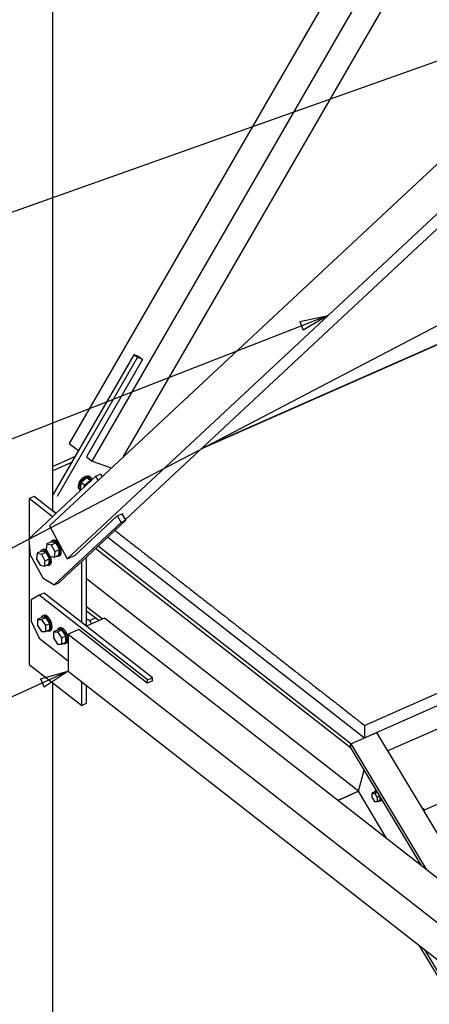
# Paper-space layout 'A0 Advance Steel' of a CAD drawing. Header units: millimetres. Extents: x 292 to 712, y 182 to 776.
# Tile 6 of 61: x 387 to 402, y 379 to 414. Entities that reach past the tile are written whole.
import ezdxf

# ---------------------------------------------------------------- set-up
doc = ezdxf.new("R2010")
doc.units = ezdxf.units.MM
doc.layers.get('0').update_dxf_attribs({"linetype": 'CONTINUOUS'})
for name, color, linetype in [('AS_Belki', 145, 'CONTINUOUS'), ('AS_Blachy', 30, 'CONTINUOUS'), ('AS_Kraty', 9, 'CONTINUOUS'), ('AS_Schody', 253, 'CONTINUOUS'), ('AS_Sruby', 9, 'CONTINUOUS')]:
    doc.layers.add(name, color=color, linetype=linetype)

psp = doc.layouts.new('A0 Advance Steel')

# ---------------------------------------------------------------- hatches: boundary and pattern name
at = {"layer": 'AS_Kraty', "extrusion": (-7.623296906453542e-17, 0.8093309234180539, 0.5873529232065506)}
h = psp.add_hatch(dxfattribs=at)
h.set_pattern_fill('GRATE', color=9, scale=0.26666666, angle=36.09333730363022, style=0)
h.set_pattern_definition([(36.09333730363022, (-403.1707557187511, -32683.15954498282), (-0.1246933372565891, 0.1710390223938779), []), (126.0933373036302, (-403.1707557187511, -32683.15954498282), (-0.6841560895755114, -0.4987733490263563), [])])
h.paths.add_polyline_path([(-413.638742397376, -32680.64989987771), (-413.5596798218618, -32680.75510178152), (-414.0759997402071, -32681.21401925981), (-414.0759997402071, -32687.31918809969), (-414.0732288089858, -32687.39967035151), (-414.0399984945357, -32687.45794673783), (-407.4722477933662, -32696.19710072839), (-403.946099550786, -32693.54708876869), (-403.6257005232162, -32693.97345585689), (-396.2912513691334, -32688.46138528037), (-393.4843058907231, -32686.33252313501), (-390.8923677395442, -32682.21534909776), (-390.8724802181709, -32682.11834817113), (-390.7903777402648, -32681.9759904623), (-390.5023848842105, -32681.51852709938), (-390.5299583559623, -32681.45612659), (-399.258066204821, -32669.84236676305)], flags=0)
at = {"layer": 'AS_Kraty', "extrusion": (-7.623296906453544e-17, 0.8093309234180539, 0.5873529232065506)}
h = psp.add_hatch(dxfattribs=at)
h.set_pattern_fill('GRATE', color=9, scale=0.26666666, angle=36.92602040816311, style=0)
h.set_pattern_definition([(36.9260204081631, (-406.6434140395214, -32674.21898314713), (-0.1271658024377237, 0.1692088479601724), []), (126.9260204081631, (-406.6434140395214, -32674.21898314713), (-0.6768353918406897, -0.5086632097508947), [])])
h.paths.add_polyline_path([(-411.9653748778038, -32680.38686561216), (-400.098560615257, -32671.46857943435), (-401.2830771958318, -32668.10565474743), (-401.3214532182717, -32668.05110076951), (-401.36150544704, -32667.99780654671), (-414.0881425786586, -32677.56227697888)], flags=0)

# ---------------------------------------------------------------- linework, layer by layer
at = {"color": 0, "linetype": 'ByBlock', "lineweight": -2}
for p, q in [((396.9830424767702, 403.2969321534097), (397.9751326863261, 403.5055820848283)), ((397.9751326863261, 403.5055820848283), (397.1043392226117, 402.986451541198)), ((396.9830424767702, 403.2969321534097), (397.1043392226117, 402.986451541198)), ((387.870724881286, 390.746991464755), (388.849275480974, 391.0119754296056)), ((388.849275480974, 391.0119754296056), (388.0095602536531, 390.4439471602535)), ((387.870724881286, 390.746991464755), (388.0095602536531, 390.4439471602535))]:
    psp.add_line(p, q, dxfattribs=at)
at = {"color": 7}
for points in [[(428.9279724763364, 417.3336331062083), (358.2794580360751, 380.3912229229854), (335.7589941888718, 380.3912229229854)], [(408.3947514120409, 414.8000859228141), (352.6484894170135, 394.9676427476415), (335.7589941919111, 394.9676427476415)], [(397.9751326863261, 403.5055820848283), (352.6484894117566, 385.7976347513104), (335.7589941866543, 385.7976347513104)], [(388.849275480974, 391.0119754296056), (352.6484894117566, 374.4271080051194), (335.7589941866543, 374.4271080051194)]]:
    psp.add_lwpolyline(points, dxfattribs=at)
at = {"layer": 'AS_Belki', "linetype": 'Continuous', "ltscale": 0.15}
for p, q in [((388.3124081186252, 396.6343890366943), (388.3124081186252, 428.3674176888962)), ((400.7265723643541, 419.4981544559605), (388.8859353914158, 399.014640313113)), ((389.6869798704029, 398.3885909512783), (401.5276169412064, 418.8721050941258)), ((390.7881183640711, 398.5468536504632), (402.2230783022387, 418.3285731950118)), ((406.5037282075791, 413.2092500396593), (388.1867852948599, 396.1198542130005)), ((407.1336041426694, 412.0502801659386), (388.8166612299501, 394.960884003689)), ((390.8586253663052, 396.3420473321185), (406.1301226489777, 410.5900942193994)), ((391.4623022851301, 401.9627112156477), (389.4867267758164, 398.5450971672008)), ((391.3164467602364, 402.072555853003), (391.3180982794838, 402.0754127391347)), ((391.3180982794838, 402.0754127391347), (391.3261491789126, 402.0691207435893)), ((391.3261491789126, 402.0691207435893), (391.4623022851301, 401.9627112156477)), ((388.8859353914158, 399.014640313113), (389.2114488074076, 398.7602381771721)), ((389.4867267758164, 398.5450971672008), (389.6869798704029, 398.3885909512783)), ((389.6869798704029, 398.3885909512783), (390.3622395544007, 398.1495159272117)), ((389.083121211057, 395.0785032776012), (390.5678286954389, 396.4637101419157)), ((390.5678286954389, 396.4637101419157), (390.7490332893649, 396.5436965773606)), ((390.7490332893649, 396.5436965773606), (390.7597089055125, 396.5484089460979)), ((390.7597089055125, 396.5484089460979), (390.7509257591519, 396.5402144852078)), ((388.1867852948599, 396.1198542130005), (388.8166612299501, 394.960884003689)), ((388.8166612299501, 394.960884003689), (389.083121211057, 395.0785032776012)), ((390.1283345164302, 392.8714998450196), (389.4917722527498, 392.5905118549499)), ((428.5746067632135, 362.8241544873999), (390.1283345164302, 392.8714998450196)), ((389.2223236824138, 392.4715737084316), (388.849275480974, 392.3069049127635)), ((388.849275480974, 392.3069049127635), (427.9402273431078, 361.7557159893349)), ((388.849275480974, 392.3069049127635), (388.849275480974, 391.0119753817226)), ((391.6254570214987, 390.5934259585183), (389.2223236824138, 392.4715737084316)), ((388.849275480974, 391.0119753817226), (427.9402273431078, 360.4607867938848)), ((388.3124081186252, 344.4752427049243), (388.3124081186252, 390.5986423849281)), ((391.8066596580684, 390.6734117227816), (391.6254570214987, 390.5934259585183)), ((391.8066596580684, 390.6864695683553), (391.817337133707, 390.6781247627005)), ((391.817337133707, 390.6781247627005), (391.8066596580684, 390.6734117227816))]:
    psp.add_line(p, q, dxfattribs=at)
at = {"layer": 'AS_Blachy', "linetype": 'Continuous', "ltscale": 0.15}
for p, q in [((391.1584855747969, 402.1284817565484), (388.3124079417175, 397.2049572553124)), ((388.4749480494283, 397.1642519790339), (391.2866526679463, 402.028313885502)), ((391.2866526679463, 402.028313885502), (391.1584855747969, 402.1284817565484)), ((391.3261491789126, 402.0691207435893), (391.1584855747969, 402.1284817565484)), ((391.45431588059, 401.968952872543), (391.2866526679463, 402.028313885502)), ((389.0898422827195, 398.5498669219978), (388.7029830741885, 398.3791017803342)), ((388.7029830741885, 398.3791017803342), (388.3124081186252, 398.2066962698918)), ((388.9681969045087, 398.339428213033), (388.3124081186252, 398.0499537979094)), ((389.822642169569, 397.8591793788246), (388.4200078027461, 396.550545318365)), ((389.9931832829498, 397.9344588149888), (389.822642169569, 397.8591793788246)), ((389.8994903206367, 397.7177787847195), (389.822642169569, 397.8591793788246)), ((390.0397995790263, 397.8486851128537), (389.9931832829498, 397.9344588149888)), ((387.6515609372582, 397.1508682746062), (387.4810197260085, 397.0755891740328)), ((388.4198619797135, 396.5504094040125), (387.6515609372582, 397.1508682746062)), ((388.2982164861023, 396.436916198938), (387.4810197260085, 397.0755891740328)), ((387.4810197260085, 397.0755891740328), (387.4810197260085, 395.6744856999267)), ((388.4200078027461, 396.550545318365), (388.0735760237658, 396.2273305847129)), ((390.7044684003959, 396.2366210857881), (390.5784921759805, 396.4684171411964)), ((390.8750096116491, 396.3119005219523), (390.7490332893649, 396.5436965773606)), ((388.0735760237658, 396.2273305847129), (387.4718551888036, 395.6659351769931)), ((390.7044684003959, 396.2366210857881), (388.3536815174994, 394.0433772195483)), ((389.3258160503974, 394.86652923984), (390.8750096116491, 396.3119005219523)), ((390.8750096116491, 396.3119005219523), (390.7044684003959, 396.2366210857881)), ((387.4718551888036, 395.6659351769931), (387.5190958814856, 395.0986880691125)), ((387.4810197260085, 395.5558911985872), (387.4810197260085, 391.2484066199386)), ((387.5190958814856, 395.0986880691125), (387.9600090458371, 394.2874092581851)), ((388.9793842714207, 394.5433145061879), (389.3258160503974, 394.86652923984)), ((389.3234138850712, 392.7220910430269), (389.3234138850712, 394.8642881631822)), ((389.4215291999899, 394.9558279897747), (389.4939550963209, 394.9877977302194)), ((389.4939550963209, 394.9877977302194), (389.4811161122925, 395.011421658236)), ((389.4939550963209, 392.5914756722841), (389.4939550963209, 394.9877977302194)), ((388.5242227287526, 394.1186563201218), (388.9793842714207, 394.5433145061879)), ((387.9600090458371, 394.2874092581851), (388.3536815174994, 394.0433772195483)), ((388.3536815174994, 394.0433772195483), (388.5242227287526, 394.1186563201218)), ((387.8311574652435, 393.6797865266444), (387.5507918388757, 393.5212160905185)), ((388.0016986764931, 393.7550659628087), (387.8311574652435, 393.6797865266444)), ((391.6361184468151, 390.7060526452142), (387.8311574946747, 393.679786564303)), ((391.8066596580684, 390.7813320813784), (388.0016986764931, 393.7550659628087)), ((387.5507918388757, 393.5212160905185), (387.5507918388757, 392.7658403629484)), ((387.5507918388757, 392.7658403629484), (387.8311574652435, 392.169035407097)), ((389.5989337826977, 392.7906620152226), (389.8086551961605, 392.883235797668)), ((387.8311574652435, 392.169035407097), (388.849275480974, 391.373334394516)), ((387.4810197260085, 391.2484066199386), (389.3234138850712, 389.8084997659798)), ((389.3234138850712, 389.8084997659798), (389.3234138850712, 390.6414168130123)), ((391.6361184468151, 390.7060526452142), (391.8066596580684, 390.7813320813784)), ((391.6361184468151, 390.5981319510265), (391.6361184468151, 390.7060526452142)), ((391.8066596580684, 390.6734117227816), (391.8066596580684, 390.7813320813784)), ((389.4939550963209, 389.8837788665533), (389.4939550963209, 390.5081318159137)), ((389.3234138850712, 389.8084997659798), (389.4939550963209, 389.8837788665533)), ((401.3615054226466, 386.1343743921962), (401.285391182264, 386.1938609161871)), ((401.329528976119, 386.1202597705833), (401.3615054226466, 386.1343743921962)), ((401.3615054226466, 386.06693771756), (401.3615054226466, 386.1343743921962))]:
    psp.add_line(p, q, dxfattribs=at)
at = {"layer": 'AS_Kraty', "linetype": 'Continuous', "ltscale": 0.15}
for p, q in [((403.6257005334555, 403.2796867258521), (393.5074311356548, 398.8133377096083)), ((390.2418202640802, 395.7211456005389), (399.2580662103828, 388.6745780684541)), ((390.4935770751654, 395.9560304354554), (390.5299583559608, 395.9275968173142)), ((390.5299583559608, 395.9275968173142), (390.5700147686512, 395.8962912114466)), ((390.5700147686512, 395.8962912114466), (390.6100712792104, 395.8649852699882)), ((390.6100714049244, 395.8649854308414), (390.6501278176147, 395.8336798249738)), ((390.6501276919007, 395.8336796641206), (390.690184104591, 395.8023737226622)), ((390.690184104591, 395.8023737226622), (390.7302406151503, 395.7710681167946)), ((390.7302406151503, 395.7710681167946), (390.7702970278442, 395.7397621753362)), ((390.7702974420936, 395.7397627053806), (390.8103538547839, 395.708457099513)), ((390.8103534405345, 395.7084565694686), (390.8504099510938, 395.6771506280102)), ((390.8504104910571, 395.6771513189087), (390.8904669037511, 395.6458457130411)), ((390.8904663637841, 395.6458450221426), (390.9305228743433, 395.6145390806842)), ((390.9305235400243, 395.6145399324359), (390.9705799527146, 395.5832343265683)), ((390.9705792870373, 395.5832334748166), (391.0106356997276, 395.5519275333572)), ((391.0106356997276, 395.5519275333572), (391.0506922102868, 395.5206219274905)), ((391.0506922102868, 395.5206219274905), (391.0907486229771, 395.4893159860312)), ((391.0907486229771, 395.4893159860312), (391.1308051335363, 395.4580103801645)), ((391.1308051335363, 395.4580103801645), (391.1708615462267, 395.4267044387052)), ((391.170862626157, 395.4267058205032), (391.2109190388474, 395.3954002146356)), ((391.2109179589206, 395.3953988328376), (391.2509744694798, 395.3640928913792)), ((391.2509756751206, 395.3640944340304), (391.2910320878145, 395.3327888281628)), ((399.2580662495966, 389.106221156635), (413.5425847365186, 395.4116121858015)), ((391.2910308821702, 395.3327872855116), (391.3310873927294, 395.3014816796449)), ((391.3310873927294, 395.3014816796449), (391.3711438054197, 395.2701757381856)), ((391.3711451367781, 395.270177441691), (391.4112015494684, 395.2388718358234)), ((391.4112002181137, 395.238870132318), (391.4512567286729, 395.2075641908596)), ((391.4512581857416, 395.2075660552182), (391.4913145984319, 395.1762604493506)), ((391.4913131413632, 395.176258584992), (391.5313696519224, 395.1449526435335)), ((391.5313712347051, 395.1449546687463), (391.5714276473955, 395.1136490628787)), ((391.5714260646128, 395.1136470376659), (391.6114824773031, 395.0823410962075)), ((391.6114824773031, 395.0823410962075), (391.6515389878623, 395.0510354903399)), ((391.6515389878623, 395.0510354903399), (391.6915954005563, 395.0197295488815)), ((391.6915954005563, 395.0197295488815), (391.7316519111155, 394.9884239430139)), ((399.2580662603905, 388.6745779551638), (413.6387424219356, 395.022414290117)), ((391.7316519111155, 394.9884239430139), (391.7717083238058, 394.9571180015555)), ((391.7717103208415, 394.9571205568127), (391.8117667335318, 394.925814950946)), ((391.8117647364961, 394.9258123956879), (391.8518212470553, 394.8945064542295)), ((391.8518233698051, 394.8945091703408), (391.8918797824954, 394.8632035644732)), ((391.8918776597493, 394.8632008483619), (391.9319341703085, 394.8318949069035)), ((391.9319364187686, 394.831897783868), (391.9719928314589, 394.8005921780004)), ((391.9719905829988, 394.8005893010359), (392.0120469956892, 394.7692833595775)), ((392.0120469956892, 394.7692833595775), (392.0521035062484, 394.7379777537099)), ((392.0521035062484, 394.7379777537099), (392.0921599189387, 394.7066718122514)), ((392.0921599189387, 394.7066718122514), (392.1322164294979, 394.6753662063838)), ((392.1322189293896, 394.6753694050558), (392.17227534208, 394.6440637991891)), ((392.1722728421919, 394.6440606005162), (392.2123292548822, 394.6127546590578)), ((392.2123292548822, 394.6127546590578), (392.2523857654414, 394.5814490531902)), ((392.2523857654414, 394.5814490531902), (392.2924421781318, 394.5501431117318)), ((392.2924449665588, 394.5501466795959), (392.3325013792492, 394.5188410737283)), ((392.3324985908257, 394.5188375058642), (392.3725551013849, 394.4875315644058)), ((392.3725580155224, 394.4875352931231), (392.4126144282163, 394.4562296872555)), ((392.4126115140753, 394.4562259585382), (392.4526680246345, 394.4249200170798)), ((392.4526710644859, 394.4249239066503), (392.4927274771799, 394.3936183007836)), ((392.4927244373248, 394.3936144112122), (392.5327808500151, 394.3623084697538)), ((392.5327808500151, 394.3623084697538), (392.5728373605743, 394.3310028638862)), ((392.5728373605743, 394.3310028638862), (392.6128937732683, 394.2996969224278)), ((392.6128937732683, 394.2996969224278), (392.6529502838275, 394.2683913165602)), ((392.6529502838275, 394.2683913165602), (392.6930066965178, 394.2370853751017)), ((392.6930101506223, 394.2370897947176), (392.7330665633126, 394.20578418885)), ((392.7330631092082, 394.2057797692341), (392.7731196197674, 394.1744738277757)), ((392.7731231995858, 394.1744784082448), (392.8131796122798, 394.1431728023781)), ((392.8131760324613, 394.1431682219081), (392.8532325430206, 394.1118622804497)), ((392.8532362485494, 394.1118670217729), (392.8932926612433, 394.0805614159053)), ((392.8932889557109, 394.0805566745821), (392.9333453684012, 394.0492507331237)), ((392.9333453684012, 394.0492507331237), (392.9734018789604, 394.0179451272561)), ((392.9734018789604, 394.0179451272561), (393.0134582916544, 393.9866391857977)), ((393.0134582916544, 393.9866391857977), (393.05351480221, 393.9553335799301)), ((393.0535187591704, 393.9553386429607), (393.0935751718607, 393.9240330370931)), ((393.0935712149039, 393.9240279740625), (393.1336276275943, 393.8927220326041)), ((393.1336276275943, 393.8927220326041), (393.1736841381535, 393.8614164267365)), ((393.1736841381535, 393.8614164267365), (393.2137405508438, 393.8301104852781)), ((393.2137405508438, 393.8301104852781), (393.253797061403, 393.7988048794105)), ((393.253797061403, 393.7988048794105), (393.293853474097, 393.767498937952)), ((393.2938578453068, 393.767504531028), (393.3339142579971, 393.7361989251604)), ((393.3339098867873, 393.7361933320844), (393.3739663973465, 393.704887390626)), ((393.3739708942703, 393.7048931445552), (393.4140273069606, 393.6735875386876)), ((393.4140228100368, 393.6735817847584), (393.4540793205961, 393.6422758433)), ((393.4540839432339, 393.6422817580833), (393.4941403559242, 393.6109761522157)), ((393.49413573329, 393.6109702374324), (393.5341921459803, 393.579664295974)), ((393.5341921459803, 393.579664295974), (393.5742486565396, 393.5483586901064)), ((393.5742486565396, 393.5483586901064), (393.6143050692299, 393.517052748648)), ((393.6143050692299, 393.517052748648), (393.6543615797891, 393.4857471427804)), ((393.6543615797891, 393.4857471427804), (393.6944179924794, 393.4544412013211)), ((393.6944230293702, 393.4544476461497), (393.7344794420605, 393.4231420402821)), ((393.7344744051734, 393.4231355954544), (393.7745309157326, 393.391829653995)), ((393.7745360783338, 393.3918362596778), (393.8145924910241, 393.3605306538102)), ((393.8145873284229, 393.3605240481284), (393.8546437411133, 393.329218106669)), ((393.8546437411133, 393.329218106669), (393.8947002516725, 393.2979125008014)), ((393.8947002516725, 393.2979125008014), (393.9347566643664, 393.266606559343)), ((411.925322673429, 393.4424270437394), (400.0753349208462, 388.2116729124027)), ((393.9347566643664, 393.266606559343), (393.9748131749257, 393.2353009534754)), ((393.9748185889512, 393.2353078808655), (394.0148750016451, 393.2040022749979)), ((394.014869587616, 393.2039953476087), (394.0549260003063, 393.1726894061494)), ((394.0549260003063, 393.1726894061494), (394.0949825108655, 393.1413838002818)), ((394.0949825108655, 393.1413838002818), (394.1350389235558, 393.1100778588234)), ((394.1350389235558, 393.1100778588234), (394.1750954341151, 393.0787722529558)), ((394.1750954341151, 393.0787722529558), (394.215151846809, 393.0474663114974)), ((394.2151576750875, 393.0474737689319), (394.2552140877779, 393.0161681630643)), ((394.2552082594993, 393.0161607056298), (394.2952647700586, 392.9848547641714)), ((394.2952707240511, 392.9848623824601), (394.335327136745, 392.9535567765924)), ((394.3353211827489, 392.9535491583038), (394.3753776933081, 392.9222432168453)), ((394.3753837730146, 392.9222509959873), (394.4154401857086, 392.8909453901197)), ((394.4154341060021, 392.8909376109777), (394.4554905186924, 392.8596316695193)), ((394.4554905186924, 392.8596316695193), (394.4955470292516, 392.8283260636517)), ((394.4955470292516, 392.8283260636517), (394.5356034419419, 392.7970201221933)), ((394.5356034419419, 392.7970201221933), (394.5756599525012, 392.7657145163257)), ((394.5756599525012, 392.7657145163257), (394.6157163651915, 392.7344085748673)), ((394.615722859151, 392.7344168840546), (394.6557792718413, 392.703111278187)), ((394.6557727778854, 392.7031029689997), (394.6958292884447, 392.6717970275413)), ((394.6958359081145, 392.6718054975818), (394.7358923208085, 392.6404998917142)), ((394.735885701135, 392.6404914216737), (394.7759422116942, 392.6091854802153)), ((394.7759489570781, 392.6091941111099), (394.816005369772, 392.5778885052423)), ((394.8159986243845, 392.5778798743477), (394.8560550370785, 392.5465739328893)), ((394.8560550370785, 392.5465739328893), (394.8961115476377, 392.5152683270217)), ((394.8961184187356, 392.5152771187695), (394.9361748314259, 392.4839715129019)), ((394.936167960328, 392.4839627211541), (394.9762244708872, 392.4526567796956)), ((394.9762314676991, 392.4526657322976), (395.0162878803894, 392.42136012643)), ((395.0162808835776, 392.421351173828), (395.0563372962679, 392.3900452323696)), ((395.0563372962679, 392.3900452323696), (395.0963938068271, 392.358739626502)), ((395.0963938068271, 392.358739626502), (395.1364502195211, 392.3274336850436)), ((395.1364502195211, 392.3274336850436), (395.1765067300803, 392.296128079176)), ((395.1765067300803, 392.296128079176), (395.2165631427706, 392.2648221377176)), ((395.2165705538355, 392.264831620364), (395.2566269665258, 392.2335260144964)), ((395.2566195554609, 392.23351653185), (395.2966760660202, 392.2022105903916)), ((395.296683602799, 392.2022202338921), (395.3367400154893, 392.1709146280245)), ((395.3367324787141, 392.170904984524), (395.3767888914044, 392.1395990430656)), ((395.3767888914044, 392.1395990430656), (395.4168454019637, 392.108293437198)), ((395.4168454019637, 392.108293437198), (395.456901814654, 392.0769874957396)), ((395.456901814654, 392.0769874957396), (395.4969583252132, 392.045681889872)), ((395.4969583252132, 392.045681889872), (395.5370147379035, 392.0143759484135)), ((395.5370226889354, 392.0143861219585), (395.5770791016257, 391.9830805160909)), ((395.5770711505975, 391.9830703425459), (395.6171276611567, 391.9517644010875)), ((395.6171357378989, 391.9517747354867), (395.6571921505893, 391.9204691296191)), ((395.657184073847, 391.9204587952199), (395.6972405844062, 391.8891528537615)), ((395.6972487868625, 391.8891633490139), (395.7373051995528, 391.8578577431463)), ((395.7372969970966, 391.8578472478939), (395.7773534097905, 391.8265413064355)), ((395.7773534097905, 391.8265413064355), (395.8174099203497, 391.7952357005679)), ((395.8174182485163, 391.7952463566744), (395.8574746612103, 391.7639407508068)), ((395.8574663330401, 391.7639300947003), (395.8975228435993, 391.7326241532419)), ((395.8975312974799, 391.7326349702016), (395.9375877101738, 391.701329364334)), ((395.9375792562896, 391.7013185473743), (395.9776356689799, 391.6700126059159)), ((395.9776356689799, 391.6700126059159), (396.0176921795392, 391.6387070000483)), ((396.0176921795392, 391.6387070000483), (396.0577485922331, 391.6074010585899)), ((396.0577485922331, 391.6074010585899), (396.0978051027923, 391.5760954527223)), ((396.0978051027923, 391.5760954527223), (396.1378615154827, 391.5447895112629)), ((401.3615054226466, 386.1343743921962), (414.0881425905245, 391.7520941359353)), ((396.1378703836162, 391.5448008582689), (396.1779267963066, 391.5134952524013)), ((396.177917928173, 391.5134839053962), (396.2179744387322, 391.4821779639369)), ((396.2179834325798, 391.4821894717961), (396.2580398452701, 391.4508838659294)), ((396.2580308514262, 391.4508723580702), (396.2980873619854, 391.4195664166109)), ((396.2980964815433, 391.4195780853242), (396.3381528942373, 391.3882724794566)), ((396.3381437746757, 391.3882608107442), (396.378200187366, 391.3569548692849)), ((396.378200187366, 391.3569548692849), (396.4182566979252, 391.3256492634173)), ((396.4182566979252, 391.3256492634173), (396.4583131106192, 391.2943433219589)), ((396.4583131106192, 391.2943433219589), (396.4983696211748, 391.2630377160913)), ((396.4983696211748, 391.2630377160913), (396.5384260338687, 391.2317317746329)), ((396.5384355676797, 391.2317439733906), (396.57849198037, 391.2004383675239)), ((396.5784824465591, 391.2004261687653), (396.6185389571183, 391.1691202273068)), ((396.6185486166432, 391.1691325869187), (396.6586050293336, 391.1378269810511)), ((396.6585953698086, 391.1378146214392), (396.6986518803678, 391.1065086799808)), ((396.6986616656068, 391.106521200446), (396.7787744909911, 391.0439099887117)), ((396.7787647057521, 391.0438974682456), (396.8188212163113, 391.0125915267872)), ((396.8188311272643, 391.0126042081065), (396.8588875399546, 390.9812986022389)), ((396.8588776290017, 390.9812859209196), (396.8989340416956, 390.9499799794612)), ((396.8989340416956, 390.9499799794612), (396.9389905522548, 390.9186743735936)), ((396.9389905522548, 390.9186743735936), (396.9790469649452, 390.8873684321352)), ((396.9790469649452, 390.8873684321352), (397.0191034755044, 390.8560628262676)), ((397.0191034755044, 390.8560628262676), (397.0591598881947, 390.8247568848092)), ((397.059170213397, 390.8247700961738), (397.099226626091, 390.7934644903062)), ((397.099216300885, 390.7934512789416), (397.1392728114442, 390.7621453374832)), ((397.1392832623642, 390.762158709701), (397.1793396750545, 390.7308531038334)), ((397.1793292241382, 390.7308397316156), (397.2193857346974, 390.6995337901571)), ((397.2193963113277, 390.6995473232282), (397.259452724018, 390.6682417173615)), ((397.2594421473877, 390.6682281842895), (397.2994985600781, 390.6369222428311)), ((397.2994985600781, 390.6369222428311), (397.3395550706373, 390.6056166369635)), ((397.3395550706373, 390.6056166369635), (397.3796114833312, 390.5743106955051)), ((397.3796114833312, 390.5743106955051), (397.4196679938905, 390.5430050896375)), ((397.4196679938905, 390.5430050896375), (397.4597244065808, 390.5116991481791)), ((397.4597353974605, 390.5117132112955), (397.4997918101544, 390.4804076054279)), ((397.4997808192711, 390.4803935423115), (397.5398373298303, 390.4490876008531)), ((397.5398484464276, 390.4491018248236), (397.579904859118, 390.417796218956)), ((397.5798937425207, 390.4177819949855), (397.6199502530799, 390.3864760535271)), ((397.6199614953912, 390.3864904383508), (397.7000743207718, 390.3238792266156)), ((397.7000630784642, 390.3238648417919), (397.7401195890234, 390.2925589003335)), ((397.740130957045, 390.2925734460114), (397.7801873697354, 390.2612678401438)), ((397.7801760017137, 390.2612532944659), (397.8202325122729, 390.2299473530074)), ((397.8202440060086, 390.2299620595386), (397.8603004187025, 390.198656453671)), ((397.8602889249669, 390.1986417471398), (397.9003453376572, 390.1673358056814)), ((397.9003453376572, 390.1673358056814), (397.9404018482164, 390.1360301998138)), ((397.9404018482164, 390.1360301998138), (397.9804582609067, 390.1047242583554)), ((397.9804582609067, 390.1047242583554), (398.020514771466, 390.0734186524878)), ((398.020514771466, 390.0734186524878), (398.0605711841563, 390.0421127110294)), ((398.060583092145, 390.0421279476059), (398.1006395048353, 390.0108223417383)), ((398.1006275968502, 390.0108071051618), (398.1406841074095, 389.9795011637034)), ((398.1406961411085, 389.9795165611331), (398.1807525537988, 389.9482109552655)), ((398.1807405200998, 389.9481955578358), (398.220797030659, 389.9168896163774)), ((398.220809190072, 389.9169051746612), (398.260865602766, 389.8855995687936)), ((398.2608534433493, 389.8855840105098), (398.3009098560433, 389.8542780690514)), ((398.3009098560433, 389.8542780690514), (398.3409663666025, 389.8229724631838)), ((398.3409663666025, 389.8229724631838), (398.3810227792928, 389.7916665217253)), ((398.3810352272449, 389.7916824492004), (398.4210916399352, 389.7603768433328)), ((398.4210791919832, 389.7603609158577), (398.4611357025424, 389.7290549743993)), ((398.4611482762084, 389.7290710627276), (398.5012046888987, 389.69776545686)), ((398.5011921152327, 389.6977493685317), (398.5412486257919, 389.6664434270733)), ((398.5412613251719, 389.6664596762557), (398.6213741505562, 389.6038484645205)), ((398.6213614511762, 389.6038322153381), (398.6614179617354, 389.5725262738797)), ((398.6614307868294, 389.5725426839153), (398.7014871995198, 389.5412370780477)), ((398.7014743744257, 389.5412206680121), (398.741530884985, 389.5099147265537)), ((398.741543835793, 389.5099312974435), (398.7816002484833, 389.4786256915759)), ((398.7815872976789, 389.4786091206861), (398.8216437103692, 389.4473031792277)), ((398.8216437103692, 389.4473031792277), (398.8617002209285, 389.4159975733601)), ((398.8617002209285, 389.4159975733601), (398.9017566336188, 389.3846916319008)), ((398.9017566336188, 389.3846916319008), (398.941813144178, 389.3533860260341)), ((398.941813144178, 389.3533860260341), (398.9818695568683, 389.3220800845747)), ((398.9818829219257, 389.3220971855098), (399.0219393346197, 389.2907915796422)), ((399.0219259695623, 389.2907744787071), (399.0619824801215, 389.2594685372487)), ((399.0619959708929, 389.259485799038), (399.1020523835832, 389.2281801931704)), ((399.1020388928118, 389.2281629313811), (399.1420954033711, 389.1968569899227)), ((399.1421090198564, 389.1968744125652), (399.1821654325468, 389.1655688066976)), ((399.1821518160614, 389.1655513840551), (399.2222082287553, 389.1342454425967)), ((399.2222082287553, 389.1342454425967), (399.2580662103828, 389.1062212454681)), ((399.2580662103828, 389.1062212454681), (399.2580662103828, 388.6745780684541)), ((401.2853908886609, 386.1938612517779), (401.3214532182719, 386.1656769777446)), ((401.3214532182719, 386.1656769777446), (401.3615054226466, 386.1343743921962))]:
    psp.add_line(p, q, dxfattribs=at)
at = {"layer": 'AS_Schody', "linetype": 'Continuous', "ltscale": 0.15}
for p, q in [((403.2652101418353, 403.1297567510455), (393.5261375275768, 398.8307908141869)), ((388.4245772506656, 396.5548086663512), (388.3124081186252, 396.6424734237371)), ((398.7792713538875, 388.462188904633), (389.89969192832, 395.4019458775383)), ((389.8178710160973, 395.325607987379), (398.748095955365, 388.3462697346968)), ((399.0396406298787, 386.7932875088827), (389.4939550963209, 394.2536337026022)), ((390.0483459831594, 392.8361916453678), (389.4939550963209, 393.269471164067)), ((389.4939550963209, 393.1291870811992), (389.9336369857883, 392.7855573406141)), ((398.7792867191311, 388.4621704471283), (399.6852868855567, 388.8620918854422)), ((399.6852715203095, 388.862110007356), (399.684418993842, 388.862776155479)), ((403.5902138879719, 382.3504865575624), (399.6852868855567, 388.8620918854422)), ((398.748095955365, 388.3462697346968), (398.7792713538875, 388.462188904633)), ((398.7792867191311, 388.4621704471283), (398.7481112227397, 388.3462516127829)), ((398.7792867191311, 388.4621704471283), (401.433644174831, 384.0359346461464)), ((398.7481112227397, 388.3462516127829), (401.2441338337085, 384.1840447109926)), ((399.0396559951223, 386.793269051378), (399.2377359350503, 387.5297849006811)), ((398.3148879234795, 386.4733712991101), (399.0396406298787, 386.7932875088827)), ((399.0396559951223, 386.793269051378), (398.3149082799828, 386.473355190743)), ((400.0400391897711, 385.1250945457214), (399.0396559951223, 386.793269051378)), ((401.1620522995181, 381.3890331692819), (405.9332422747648, 373.432903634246)), ((401.351563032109, 381.2409227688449), (405.9839550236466, 373.5162439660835))]:
    psp.add_line(p, q, dxfattribs=at)
at = {"layer": 'AS_Sruby', "linetype": 'Continuous', "ltscale": 0.15}
for p, q in [((389.4990697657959, 397.8073748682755), (389.3012965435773, 397.6398162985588)), ((389.6192264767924, 397.7134674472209), (389.4990697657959, 397.8073748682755)), ((389.6666105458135, 397.7480574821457), (389.4990697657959, 397.8073748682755)), ((389.6469012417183, 397.81357222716), (389.6148595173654, 397.8386140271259)), ((389.3012965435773, 397.6398162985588), (389.2710641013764, 397.4129403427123)), ((389.4214532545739, 397.5459088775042), (389.3012965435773, 397.6398162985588)), ((389.4121656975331, 397.4762116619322), (389.4214532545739, 397.5459088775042)), ((389.4214532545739, 397.5459088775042), (389.6192264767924, 397.7134674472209)), ((389.6192264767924, 397.7134674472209), (389.6534692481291, 397.7013438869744)), ((389.6867053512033, 397.7323524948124), (389.6666105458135, 397.7480574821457)), ((389.2587315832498, 397.372467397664), (389.2817157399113, 397.3545042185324)), ((389.2710641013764, 397.4129403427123), (389.3109433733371, 397.3817730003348)), ((388.1039860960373, 395.4817625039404), (388.0812653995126, 395.2859884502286)), ((388.2638685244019, 395.5523369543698), (388.1039860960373, 395.4817625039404)), ((388.1039860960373, 395.4817625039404), (388.2526190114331, 395.4458582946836)), ((388.2526190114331, 395.4458582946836), (388.4125013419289, 395.516432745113)), ((388.2526190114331, 395.4458582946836), (388.3785311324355, 395.2141803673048)), ((388.4125013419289, 395.516432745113), (388.2638685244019, 395.5523369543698)), ((388.3177471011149, 395.6093703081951), (388.2751117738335, 395.5905503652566)), ((388.5384135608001, 395.2847544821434), (388.4125013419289, 395.516432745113)), ((387.7575543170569, 395.1585474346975), (387.7348337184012, 394.9627733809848)), ((387.9174367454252, 395.2291218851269), (387.7575543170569, 395.1585474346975)), ((387.7575543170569, 395.1585474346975), (387.9061872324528, 395.1226435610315)), ((387.9061872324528, 395.1226435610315), (388.0660695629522, 395.1932176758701)), ((387.9061872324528, 395.1226435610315), (388.032099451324, 394.8909652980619)), ((388.0660695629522, 395.1932176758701), (387.9174367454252, 395.2291218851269)), ((387.9713153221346, 395.2861552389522), (387.9286799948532, 395.2673356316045)), ((388.1919817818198, 394.9615397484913), (388.0660695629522, 395.1932176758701)), ((388.0812653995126, 395.2859884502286), (388.2071776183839, 395.054310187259)), ((388.2071776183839, 395.054310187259), (388.3558105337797, 395.018406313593)), ((388.3785311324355, 395.2141803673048), (388.3558105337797, 395.018406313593)), ((388.3558105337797, 395.018406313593), (388.5156928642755, 395.0889804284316)), ((388.3785311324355, 395.2141803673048), (388.5384135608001, 395.2847544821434)), ((388.5044496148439, 395.0507670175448), (388.5470849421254, 395.0695866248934)), ((388.5156928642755, 395.0889804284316), (388.5384135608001, 395.2847544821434)), ((387.7348337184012, 394.9627733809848), (387.8607458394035, 394.7310954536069)), ((387.8607458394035, 394.7310954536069), (388.0093787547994, 394.6951912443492)), ((388.032099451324, 394.8909652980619), (388.0093787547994, 394.6951912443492)), ((388.0093787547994, 394.6951912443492), (388.1692610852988, 394.7657656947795)), ((388.032099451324, 394.8909652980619), (388.1919817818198, 394.9615397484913)), ((388.1580178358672, 394.7275519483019), (388.200653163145, 394.7463718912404)), ((388.1692610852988, 394.7657656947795), (388.1919817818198, 394.9615397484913)), ((387.9869096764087, 392.9705538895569), (387.9442744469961, 392.9517342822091)), ((387.9302121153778, 392.9027114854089), (387.7703296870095, 392.8321370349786)), ((387.7703296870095, 392.8321370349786), (387.9090053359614, 392.8316131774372)), ((387.7703296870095, 392.8321370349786), (387.7703296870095, 392.6164235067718)), ((387.7703296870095, 392.6164235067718), (387.9090053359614, 392.4001857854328)), ((387.9090053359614, 392.8316131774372), (388.0688876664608, 392.9021876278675)), ((387.9090053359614, 392.8316131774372), (388.0476808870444, 392.6153757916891)), ((388.0688876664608, 392.9021876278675), (387.9302121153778, 392.9027114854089)), ((388.0476808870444, 392.6153757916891), (388.2075633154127, 392.6859502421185)), ((388.0476808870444, 392.6153757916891), (388.0476808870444, 392.3996619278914)), ((388.2075633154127, 392.6859502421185), (388.0688876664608, 392.9021876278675)), ((388.2075633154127, 392.4702363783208), (388.2075633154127, 392.6859502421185)), ((389.5209421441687, 392.8163729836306), (389.4939550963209, 392.8044605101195)), ((387.9090053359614, 392.4001857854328), (388.0476808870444, 392.3996619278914)), ((388.0476808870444, 392.3996619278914), (388.2075633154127, 392.4702363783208)), ((388.1935009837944, 392.4212135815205), (388.2361362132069, 392.4400335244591)), ((388.4909431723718, 392.4644769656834), (388.3310608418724, 392.393902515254)), ((388.3310608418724, 392.393902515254), (388.469736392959, 392.3933786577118)), ((388.3310608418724, 392.393902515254), (388.3310608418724, 392.1781889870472)), ((388.469736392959, 392.3933786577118), (388.6296188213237, 392.4639531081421)), ((388.469736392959, 392.3933786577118), (388.608411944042, 392.1771412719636)), ((388.6296188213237, 392.4639531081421), (388.4909431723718, 392.4644769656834)), ((388.5476408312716, 392.5323193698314), (388.5050055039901, 392.5134997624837)), ((388.7682943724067, 392.2477157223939), (388.6296188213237, 392.4639531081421)), ((388.3310608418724, 392.1781889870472), (388.469736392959, 391.961951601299)), ((388.469736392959, 391.961951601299), (388.608411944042, 391.9614277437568)), ((388.608411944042, 392.1771412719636), (388.7682943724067, 392.2477157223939)), ((388.608411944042, 392.1771412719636), (388.608411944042, 391.9614277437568)), ((388.608411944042, 391.9614277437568), (388.7682943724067, 392.0320018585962)), ((388.7542320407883, 391.9829793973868), (388.7968673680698, 392.0017990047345)), ((388.7682943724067, 392.0320018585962), (388.7682943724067, 392.2477157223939)), ((399.6215758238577, 386.7708106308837), (399.5149875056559, 386.7237611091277)), ((399.5149875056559, 386.7237611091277), (399.6077732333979, 386.7234104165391)), ((399.5149875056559, 386.7237611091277), (399.5149875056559, 386.579430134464)), ((399.6077732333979, 386.7234104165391), (399.697545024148, 386.7630370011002)), ((399.6077732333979, 386.7234104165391), (399.7005589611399, 386.5787294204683)), ((399.6930451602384, 386.7705404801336), (399.6215758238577, 386.7708106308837)), ((399.6613743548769, 386.8211033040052), (399.6293979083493, 386.8069886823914)), ((399.5149875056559, 386.579430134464), (399.6077732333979, 386.4347491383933)), ((399.6077732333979, 386.4347491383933), (399.7005589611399, 386.4343984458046)), ((399.7005589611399, 386.5787294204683), (399.7855688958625, 386.6162538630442)), ((399.7005589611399, 386.5787294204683), (399.7005589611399, 386.4343984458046)), ((399.7005589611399, 386.4343984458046), (399.8071471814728, 386.4814483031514)), ((399.7993250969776, 386.4452702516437), (399.8313015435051, 386.4593848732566)), ((399.8071471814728, 386.4814483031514), (399.8071471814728, 386.5802714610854))]:
    psp.add_line(p, q, dxfattribs=at)
at = {"layer": 'AS_Sruby', "linetype": 'Continuous', "ltscale": 0.15, "extrusion": (0.6007833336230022, -0.4695369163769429, 0.646988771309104)}
psp.add_arc((553.0885187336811, -40.11473442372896, 47.27665673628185), 0.293333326, 0.9735550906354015, 180.9735550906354, dxfattribs=at)
at = {"layer": 'AS_Sruby', "linetype": 'Continuous', "ltscale": 0.15, "extrusion": (-0.6007833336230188, 0.4695369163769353, -0.6469887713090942)}
psp.add_arc((-553.0885187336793, -40.14104528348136, -47.30766503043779), 0.293333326, 2.440117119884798, 205.0015355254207, dxfattribs=at)
at = {"layer": 'AS_Sruby', "linetype": 'Continuous', "ltscale": 0.15, "extrusion": (-0.7994119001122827, -0.3528718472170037, 0.4862325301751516)}
for centre, start, end in [((-204.813670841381, 250.3868118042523, -449.9809436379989), 333.9406815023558, 205.8204684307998), ((-204.6578786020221, 250.169246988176, -449.5899485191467), 333.9407381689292, 205.8204975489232)]:
    psp.add_arc(centre, 0.293333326, start, end, dxfattribs=at)
at = {"layer": 'AS_Sruby', "linetype": 'Continuous', "ltscale": 0.15, "extrusion": (-0.7994119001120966, -0.3528718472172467, 0.4862325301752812)}
for centre, radius, start, end in [((-204.8136708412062, 250.4094723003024, -450.0216677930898), 0.293333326, 358.3588045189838, 178.3588045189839), ((-192.2864713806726, 253.7170696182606, -455.9658936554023), 0.199999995, 160.2660311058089, 211.437117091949), ((-192.2864713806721, 253.7340649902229, -455.9964367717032), 0.199999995, 182.0718295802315, 182.7660311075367), ((-192.2864713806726, 253.7170696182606, -455.9658936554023), 0.199999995, 328.2341680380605, 48.67854402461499), ((-192.2864713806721, 253.7340649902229, -455.9964367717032), 0.199999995, 2.766031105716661, 26.80959218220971)]:
    psp.add_arc(centre, radius, start, end, dxfattribs=at)
at = {"layer": 'AS_Sruby', "linetype": 'Continuous', "ltscale": 0.15, "extrusion": (-0.7994119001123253, -0.3528718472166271, 0.4862325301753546)}
for start, end in [(129.3286593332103, 178.3588045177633), (358.3588045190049, 84.93404711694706)]:
    psp.add_arc((-204.6578786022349, 250.1919074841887, -449.6306726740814), 0.293333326, start, end, dxfattribs=at)
at = {"layer": 'AS_Sruby', "linetype": 'Continuous', "ltscale": 0.15, "extrusion": (-0.7994119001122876, -0.3528718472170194, 0.486232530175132)}
for centre, start, end in [((-202.5334037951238, 249.7268447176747, -448.7948883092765), 330.0819607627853, 209.6250606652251), ((-201.9060547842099, 249.8902231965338, -449.0885028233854), 330.0818945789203, 209.6251071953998)]:
    psp.add_arc(centre, 0.293333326, start, end, dxfattribs=at)
at = {"layer": 'AS_Sruby', "linetype": 'Continuous', "ltscale": 0.15, "extrusion": (-0.7994119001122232, -0.3528718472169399, 0.4862325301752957)}
for centre in [(-202.5334037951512, 249.7495052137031, -448.8356124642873), (-201.9060547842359, 249.9128836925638, -449.1292269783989)]:
    psp.add_arc(centre, 0.293333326, 2.766031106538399, 182.7660311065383, dxfattribs=at)
at = {"layer": 'AS_Sruby', "linetype": 'Continuous', "ltscale": 0.15, "extrusion": (-0.7994119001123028, -0.3528718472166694, 0.4862325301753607)}
psp.add_arc((-201.9060547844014, 250.4000843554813, -450.0047963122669), 0.159999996, 77.13854324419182, 182.7660311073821, dxfattribs=at)

doc.saveas('drawing.dxf')
